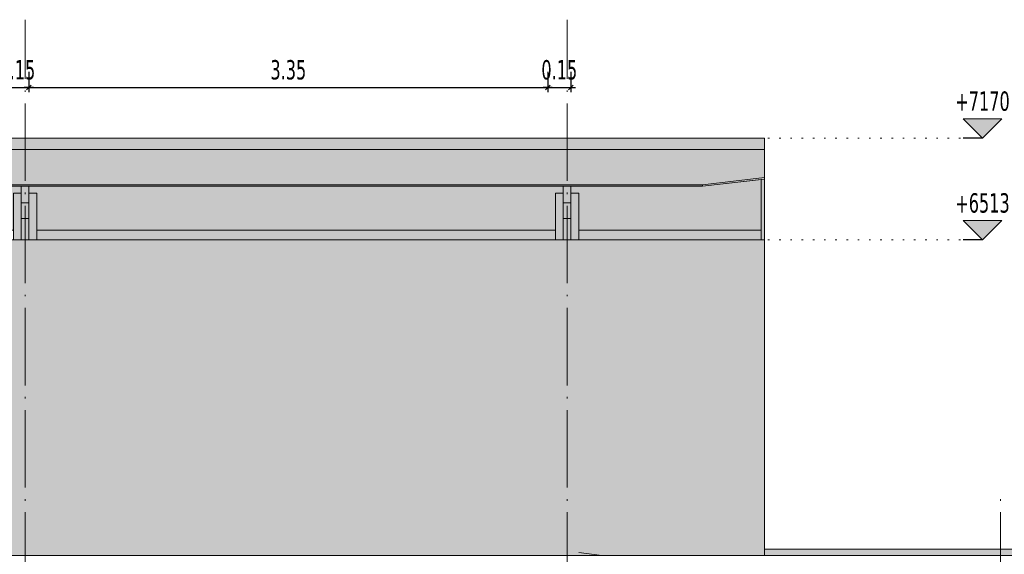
# Model space of a CAD drawing. Header units: millimetres. Extents: x 1567 to 2756, y -116 to 725.
# Tile 147 of 256: x 1682 to 1809, y 440 to 509. Entities that reach past the tile are written whole.
import ezdxf

# ---------------------------------------------------------------- set-up
doc = ezdxf.new("R2010")
doc.units = ezdxf.units.MM
doc.linetypes.add('CADWORK_2', pattern=[1.45, 0.2, -1.25])
doc.linetypes.add('CADWORK_5', pattern=[13.2, 10, -1.5, 0.2, -1.5])
doc.layers.add('Ech.1_50', color=7, linetype='Continuous')
doc.styles.add('tahoma-z-r', font='txt', dxfattribs={"width": 0.704918})
doc.dimstyles.new('ISO-25', dxfattribs={"dimtxt": 2.5, "dimasz": 2.5, "dimexe": 1.25, "dimexo": 0.625, "dimtad": 1, "dimtxsty": 'Standard', "dimcen": 2.5, "dimadec": 0, "dimazin": 0, "dimtfac": 1, "dimtmove": 0, "dimatfit": 3, "dimfxl": 1, "dimarcsym": 0})

# ---------------------------------------------------------------- blocks, each defined once
blk = doc.blocks.new('cw-dimension-symbol2')
at = {"color": 0, "linetype": 'Continuous', "lineweight": -2}
for p, q in [((-1, 0), (1, 0)), ((-0.5, -0.5), (0.5, 0.5))]:
    blk.add_line(p, q, dxfattribs=at)
blk = doc.blocks.new('*D78')
at = {"layer": 'Defpoints', "color": 0}
for p in [(1679.72, 502.75), (1682.72, 502.75), (1682.72, 500.75)]:
    blk.add_point(p, dxfattribs=at)
at = {"layer": 'Ech.1_50', "color": 0, "linetype": 'Continuous', "lineweight": -2}
for p, q in [((1679.72, 502.75), (1679.72, 500.15)), ((1682.72, 502.75), (1682.72, 500.15)), ((1680.32, 500.75), (1682.12, 500.75))]:
    blk.add_line(p, q, dxfattribs=at)
at = {"layer": 'Ech.1_50', "color": 0, "lineweight": -2, "xscale": 0.6000000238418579, "yscale": 0.6000000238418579, "zscale": 0.6000000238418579, "rotation": 180}
blk.add_blockref('cw-dimension-symbol2', (1679.72, 500.75), dxfattribs=at)
at = {"layer": 'Ech.1_50', "color": 0, "lineweight": -2, "xscale": 0.6000000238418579, "yscale": 0.6000000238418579, "zscale": 0.6000000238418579}
blk.add_blockref('cw-dimension-symbol2', (1682.72, 500.75), dxfattribs=at)
at = {"layer": 'Ech.1_50', "color": 7, "linetype": 'Continuous', "lineweight": 5, "insert": (1681.22, 503), "char_height": 2.5, "attachment_point": 5, "style": 'tahoma-z-r'}
blk.add_mtext('0.15', dxfattribs=at)
blk = doc.blocks.new('*D79')
at = {"layer": 'Defpoints', "color": 0}
for p in [(1682.72, 502.75), (1749.72, 502.75), (1749.72, 500.75)]:
    blk.add_point(p, dxfattribs=at)
at = {"layer": 'Ech.1_50', "color": 0, "linetype": 'Continuous', "lineweight": -2}
for p, q in [((1682.72, 502.75), (1682.72, 500.15)), ((1749.72, 502.75), (1749.72, 500.15)), ((1683.32, 500.75), (1749.12, 500.75))]:
    blk.add_line(p, q, dxfattribs=at)
at = {"layer": 'Ech.1_50', "color": 0, "lineweight": -2, "xscale": 0.6000000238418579, "yscale": 0.6000000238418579, "zscale": 0.6000000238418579, "rotation": 180}
blk.add_blockref('cw-dimension-symbol2', (1682.72, 500.75), dxfattribs=at)
at = {"layer": 'Ech.1_50', "color": 0, "lineweight": -2, "xscale": 0.6000000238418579, "yscale": 0.6000000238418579, "zscale": 0.6000000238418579}
blk.add_blockref('cw-dimension-symbol2', (1749.72, 500.75), dxfattribs=at)
at = {"layer": 'Ech.1_50', "color": 7, "linetype": 'Continuous', "lineweight": 5, "insert": (1716.22, 503), "char_height": 2.5, "attachment_point": 5, "style": 'tahoma-z-r'}
blk.add_mtext('3.35', dxfattribs=at)
blk = doc.blocks.new('*D80')
at = {"layer": 'Defpoints', "color": 0}
for p in [(1749.72, 502.75), (1752.72, 502.75), (1752.72, 500.75)]:
    blk.add_point(p, dxfattribs=at)
at = {"layer": 'Ech.1_50', "color": 0, "linetype": 'Continuous', "lineweight": -2}
for p, q in [((1749.72, 502.75), (1749.72, 500.15)), ((1752.72, 502.75), (1752.72, 500.15)), ((1750.32, 500.75), (1752.12, 500.75))]:
    blk.add_line(p, q, dxfattribs=at)
at = {"layer": 'Ech.1_50', "color": 0, "lineweight": -2, "xscale": 0.6000000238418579, "yscale": 0.6000000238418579, "zscale": 0.6000000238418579, "rotation": 180}
blk.add_blockref('cw-dimension-symbol2', (1749.72, 500.75), dxfattribs=at)
at = {"layer": 'Ech.1_50', "color": 0, "lineweight": -2, "xscale": 0.6000000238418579, "yscale": 0.6000000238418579, "zscale": 0.6000000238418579}
blk.add_blockref('cw-dimension-symbol2', (1752.72, 500.75), dxfattribs=at)
at = {"layer": 'Ech.1_50', "color": 7, "linetype": 'Continuous', "lineweight": 5, "insert": (1751.22, 503), "char_height": 2.5, "attachment_point": 5, "style": 'tahoma-z-r'}
blk.add_mtext('0.15', dxfattribs=at)
blk = doc.blocks.new('cw-dimension-symbol15')
at = {"linetype": 'Continuous', "lineweight": -2}
blk.add_hatch(color=0, dxfattribs=at).paths.add_polyline_path([(0, 0), (-1, 1), (1, 1)])
at = {"color": 0, "linetype": 'Continuous', "lineweight": -2}
for p, q in [((0, 0), (-1, 1)), ((-1, 1), (1, 1)), ((1, 1), (0, 0))]:
    blk.add_line(p, q, dxfattribs=at)
blk = doc.blocks.new('*D84')
at = {"layer": 'Defpoints', "color": 0}
for p in [(1803.38, 481.05), (1805.88, 481.05), (1805.88, 481.05)]:
    blk.add_point(p, dxfattribs=at)
at = {"layer": 'Ech.1_50', "color": 0, "linetype": 'Continuous', "lineweight": -2}
blk.add_line((1805.88, 481.05), (1803.38, 481.05), dxfattribs=at)
at = {"layer": 'Ech.1_50', "color": 7, "linetype": 'Continuous', "lineweight": 5, "insert": (1805.88, 485.8), "char_height": 2.5, "attachment_point": 5, "style": 'tahoma-z-r'}
blk.add_mtext('+6513', dxfattribs=at)
blk = doc.blocks.new('*D85')
at = {"layer": 'Defpoints', "color": 0}
for p in [(1803.38, 494.2), (1805.88, 494.2), (1805.88, 494.2)]:
    blk.add_point(p, dxfattribs=at)
at = {"layer": 'Ech.1_50', "color": 0, "linetype": 'Continuous', "lineweight": -2}
blk.add_line((1805.88, 494.2), (1803.38, 494.2), dxfattribs=at)
at = {"layer": 'Ech.1_50', "color": 7, "linetype": 'Continuous', "lineweight": 5, "insert": (1805.88, 498.95), "char_height": 2.5, "attachment_point": 5, "style": 'tahoma-z-r'}
blk.add_mtext('+7170', dxfattribs=at)

msp = doc.modelspace()

# ---------------------------------------------------------------- hatches: boundary and pattern name
at = {"layer": 'Ech.1_50', "linetype": 'Continuous', "lineweight": 5, "true_color": 0xe6f1fc, "transparency": 33554687}
for points in [[(1586.223, 481.046), (1586.783, 481.046), (1586.783, 492.74), (1777.723, 492.74), (1777.723, 494.201), (1586.223, 494.201), (1586.223, 481.046)], [(1752.723, 487.086), (1753.723, 487.086), (1753.723, 482.303), (1777.283, 482.303), (1777.283, 488.862), (1769.723, 488), (1752.723, 488), (1752.723, 487.086)], [(1612.723, 487.086), (1613.723, 487.086), (1613.723, 482.303), (1680.723, 482.303), (1680.723, 487.086), (1681.723, 487.086), (1681.723, 488), (1612.723, 488), (1612.723, 487.086)], [(1682.723, 487.086), (1683.723, 487.086), (1683.723, 482.303), (1750.723, 482.303), (1750.723, 487.086), (1751.723, 487.086), (1751.723, 488), (1682.723, 488), (1682.723, 487.086)], [(1586.223, 440.296), (1777.723, 440.296), (1777.723, 481.046), (1586.223, 481.046), (1586.223, 440.296)]]:
    msp.add_hatch(color=7, dxfattribs=at).paths.add_polyline_path(points)
at = {"layer": 'Ech.1_50', "linetype": 'Continuous', "lineweight": 5, "true_color": 0xf7e0b3, "transparency": 33554687}
for points in [[(1594.783, 488.181), (1769.723, 488.181), (1777.723, 489.093), (1777.723, 492.74), (1586.783, 492.74), (1586.783, 489.093), (1594.783, 488.181)], [(1777.723, 489.093), (1769.723, 488.181), (1769.723, 488), (1777.723, 488.912), (1777.723, 489.093)], [(1777.283, 481.046), (1777.723, 481.046), (1777.723, 488.912), (1777.283, 488.862), (1777.283, 481.046)], [(1594.783, 488), (1769.723, 488), (1769.723, 488.181), (1594.783, 488.181), (1594.783, 488)]]:
    msp.add_hatch(color=254, dxfattribs=at).paths.add_polyline_path(points)
at = {"layer": 'Ech.1_50', "linetype": 'Continuous', "lineweight": 5, "true_color": 0xe0c8b3, "transparency": 33554687}
for points in [[(1680.723, 481.046), (1681.723, 481.046), (1681.723, 487.086), (1680.723, 487.086), (1680.723, 481.046)], [(1683.723, 487.086), (1682.723, 487.086), (1682.723, 481.046), (1683.723, 481.046), (1683.723, 487.086)], [(1750.723, 481.046), (1751.723, 481.046), (1751.723, 487.086), (1750.723, 487.086), (1750.723, 481.046)], [(1753.723, 487.086), (1752.723, 487.086), (1752.723, 481.046), (1753.723, 481.046), (1753.723, 487.086)]]:
    msp.add_hatch(color=9, dxfattribs=at).paths.add_polyline_path(points)
at = {"layer": 'Ech.1_50', "linetype": 'Continuous', "lineweight": 5, "true_color": 0xd4c4b3, "transparency": 33554687}
for points in [[(1681.723, 485.857), (1682.723, 485.857), (1682.723, 488), (1681.723, 488), (1681.723, 485.857)], [(1751.723, 485.857), (1752.723, 485.857), (1752.723, 488), (1751.723, 488), (1751.723, 485.857)], [(1681.723, 483.797), (1682.723, 483.797), (1682.723, 485.857), (1681.723, 485.857), (1681.723, 483.797)], [(1751.723, 483.797), (1752.723, 483.797), (1752.723, 485.857), (1751.723, 485.857), (1751.723, 483.797)]]:
    msp.add_hatch(color=9, dxfattribs=at).paths.add_polyline_path(points)
at = {"layer": 'Ech.1_50', "linetype": 'Continuous', "lineweight": 5, "true_color": 0xf7d1b3, "transparency": 33554687}
for points in [[(1681.723, 481.046), (1682.723, 481.046), (1682.723, 483.797), (1681.723, 483.797), (1681.723, 481.046)], [(1751.723, 481.046), (1752.723, 481.046), (1752.723, 483.797), (1751.723, 483.797), (1751.723, 481.046)]]:
    msp.add_hatch(color=254, dxfattribs=at).paths.add_polyline_path(points)
at = {"layer": 'Ech.1_50', "linetype": 'Continuous', "lineweight": 5, "true_color": 0xe0d1b3, "transparency": 33554687}
for points in [[(1750.723, 482.303), (1683.723, 482.303), (1683.723, 481.046), (1750.723, 481.046), (1750.723, 482.303)], [(1777.283, 482.303), (1753.723, 482.303), (1753.723, 481.046), (1777.283, 481.046), (1777.283, 482.303)]]:
    msp.add_hatch(color=254, dxfattribs=at).paths.add_polyline_path(points)
at = {"layer": 'Ech.1_50', "linetype": 'Continuous', "lineweight": 5, "true_color": 0xddd7ea, "transparency": 33554687}
msp.add_hatch(color=254, dxfattribs=at).paths.add_polyline_path([(1777.723, 440.296), (1946.223, 440.296), (1946.223, 441.096), (1777.723, 441.096), (1777.723, 440.296)])

# ---------------------------------------------------------------- linework, layer by layer
at = {"layer": 'Ech.1_50', "color": 254, "linetype": 'Continuous', "lineweight": 5}
msp.add_line((1756.7, 440.296), (1753.723, 440.68), dxfattribs=at)
at = {"layer": 'Ech.1_50', "color": 7, "linetype": 'CADWORK_5', "lineweight": 5}
for points in [[(1682.223, 330.262), (1682.223, 509.492)], [(1752.223, 330.262), (1752.223, 509.492)], [(1808.223, 330.262), (1808.223, 447.92)]]:
    msp.add_lwpolyline(points, dxfattribs=at)
at = {"layer": 'Ech.1_50', "color": 7, "linetype": 'Continuous', "lineweight": 5}
for points in [[(1586.223, 481.046), (1586.783, 481.046), (1586.783, 492.74), (1777.723, 492.74), (1777.723, 494.201), (1586.223, 494.201), (1586.223, 481.046)], [(1594.783, 488.181), (1769.723, 488.181), (1777.723, 489.093), (1777.723, 492.74), (1586.783, 492.74), (1586.783, 489.093), (1594.783, 488.181)], [(1752.723, 487.086), (1753.723, 487.086), (1753.723, 482.303), (1777.283, 482.303), (1777.283, 488.862), (1769.723, 488), (1752.723, 488), (1752.723, 487.086)], [(1777.723, 489.093), (1769.723, 488.181), (1769.723, 488), (1777.723, 488.912), (1777.723, 489.093)], [(1777.283, 481.046), (1777.723, 481.046), (1777.723, 488.912), (1777.283, 488.862), (1777.283, 481.046)], [(1594.783, 488), (1769.723, 488), (1769.723, 488.181), (1594.783, 488.181), (1594.783, 488)], [(1612.723, 487.086), (1613.723, 487.086), (1613.723, 482.303), (1680.723, 482.303), (1680.723, 487.086), (1681.723, 487.086), (1681.723, 488), (1612.723, 488), (1612.723, 487.086)], [(1680.723, 481.046), (1681.723, 481.046), (1681.723, 487.086), (1680.723, 487.086), (1680.723, 481.046)], [(1681.723, 485.857), (1682.723, 485.857), (1682.723, 488), (1681.723, 488), (1681.723, 485.857)], [(1682.723, 487.086), (1683.723, 487.086), (1683.723, 482.303), (1750.723, 482.303), (1750.723, 487.086), (1751.723, 487.086), (1751.723, 488), (1682.723, 488), (1682.723, 487.086)], [(1683.723, 487.086), (1682.723, 487.086), (1682.723, 481.046), (1683.723, 481.046), (1683.723, 487.086)], [(1750.723, 481.046), (1751.723, 481.046), (1751.723, 487.086), (1750.723, 487.086), (1750.723, 481.046)], [(1751.723, 485.857), (1752.723, 485.857), (1752.723, 488), (1751.723, 488), (1751.723, 485.857)], [(1753.723, 487.086), (1752.723, 487.086), (1752.723, 481.046), (1753.723, 481.046), (1753.723, 487.086)], [(1681.723, 483.797), (1682.723, 483.797), (1682.723, 485.857), (1681.723, 485.857), (1681.723, 483.797)], [(1751.723, 483.797), (1752.723, 483.797), (1752.723, 485.857), (1751.723, 485.857), (1751.723, 483.797)], [(1681.723, 481.046), (1682.723, 481.046), (1682.723, 483.797), (1681.723, 483.797), (1681.723, 481.046)], [(1751.723, 481.046), (1752.723, 481.046), (1752.723, 483.797), (1751.723, 483.797), (1751.723, 481.046)], [(1750.723, 482.303), (1683.723, 482.303), (1683.723, 481.046), (1750.723, 481.046), (1750.723, 482.303)], [(1777.283, 482.303), (1753.723, 482.303), (1753.723, 481.046), (1777.283, 481.046), (1777.283, 482.303)], [(1586.223, 440.296), (1777.723, 440.296), (1777.723, 481.046), (1586.223, 481.046), (1586.223, 440.296)], [(1777.723, 440.296), (1946.223, 440.296), (1946.223, 441.096), (1777.723, 441.096), (1777.723, 440.296)]]:
    msp.add_lwpolyline(points, close=True, dxfattribs=at)
at = {"layer": 'Ech.1_50', "color": 9, "linetype": 'CADWORK_2', "lineweight": 5, "elevation": 50}
for points in [[(1776.723, 494.201), (1805.879, 494.201)], [(1776.723, 481.046), (1805.879, 481.046)]]:
    msp.add_lwpolyline(points, dxfattribs=at)

# ---------------------------------------------------------------- block references
at = {"layer": 'Ech.1_50', "color": 7, "lineweight": 5, "xscale": 2.5, "yscale": 2.5, "zscale": 2.5}
for p in [(1805.879, 494.201), (1805.879, 481.046)]:
    msp.add_blockref('cw-dimension-symbol15', p, dxfattribs=at)

# ---------------------------------------------------------------- dimensions: what is measured, and where the dimension line sits
at = {"layer": 'Ech.1_50', "color": 7, "linetype": 'Continuous', "lineweight": 5}
for base, p1, p2, text, picture, middle in [((1682.723, 500.75), (1679.723, 502.75), (1682.723, 502.75), '0.15', '*D78', (1681.223, 503)), ((1749.723, 500.75), (1682.723, 502.75), (1749.723, 502.75), '3.35', '*D79', (1716.223, 503)), ((1752.723, 500.75), (1749.723, 502.75), (1752.723, 502.75), '0.15', '*D80', (1751.223, 503))]:
    dim = msp.add_linear_dim(base=base, p1=p1, p2=p2, angle=0, text=text, dimstyle='ISO-25', override={"dimtxt": 2.5, "dimasz": 0.6, "dimexe": 0.6, "dimexo": 0, "dimgap": 0, "dimdec": 0, "dimlfac": 1, "dimtxsty": 'tahoma-z-r', "dimblk": 'cw-dimension-symbol2', "dimclrt": 7, "dimtmove": 2}, dxfattribs=at)
    dim.commit()
    dim.dimension.update_dxf_attribs({"geometry": picture, "text_midpoint": middle, "dimtype": 161})
for feature_location, origin, text, picture, middle in [((1805.879, 494.201), (1805.879, 494.201), '+7170', '*D85', (1805.879, 498.951)), ((1805.879, 481.046), (1805.879, 481.046), '+6513', '*D84', (1805.879, 485.796))]:
    dim = msp.add_ordinate_dim(feature_location=feature_location, offset=(-2.5, 0), dtype=0, origin=origin, text=text, dimstyle='ISO-25', override={"dimtxt": 2.5, "dimasz": 0.3, "dimexe": 0.6, "dimexo": 0, "dimgap": 0, "dimdec": 0, "dimlfac": 1, "dimtxsty": 'tahoma-z-r', "dimblk": 'cw-dimension-symbol15', "dimclrt": 7, "dimtmove": 2}, dxfattribs=at)
    dim.commit()
    dim.dimension.update_dxf_attribs({"geometry": picture, "text_midpoint": middle})

doc.saveas('drawing.dxf')
